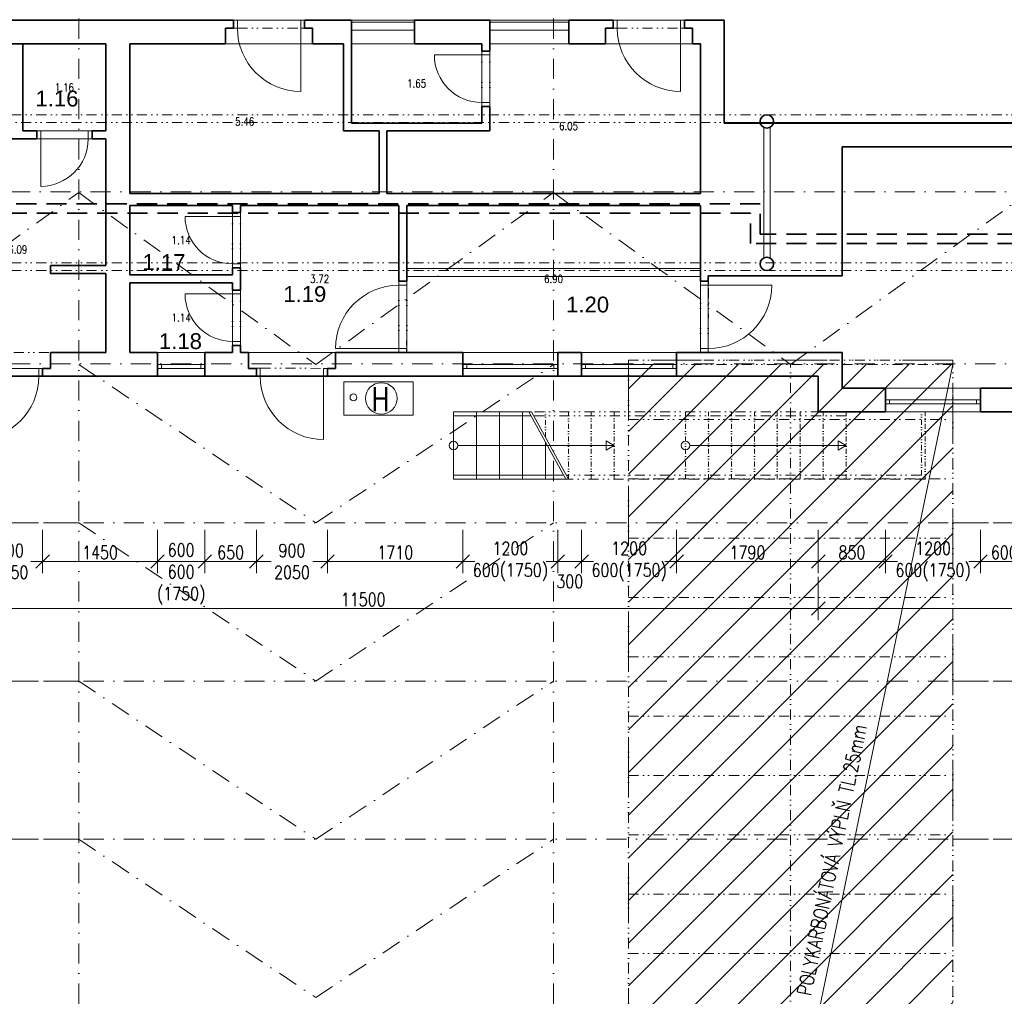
# Model space of a CAD drawing. Header units: millimetres. Extents: x -485339 to 350584, y -1189934 to 0.
# Tile 108 of 178: x -68625 to -56185, y -1027579 to -1015237. Entities that reach past the tile are written whole.
import ezdxf
from ezdxf.enums import TextEntityAlignment as Align

# ---------------------------------------------------------------- set-up
doc = ezdxf.new("R2010")
doc.units = ezdxf.units.MM
doc.header["$LTSCALE"] = 10
for name, pattern in [('DASHDOT', [25.4, 12.7, -6.35, 0, -6.35]), ('DASHED', [19.05, 12.7, -6.35]), ('DĚLICÍ2', [15.875, 6.35, -3.175, 0, -3.175, 0, -3.175]), ('ČÁRKOVANÁ', [19.05, 12.7, -6.35]), ('ČÁRKOVANÁ2', [9.525, 6.35, -3.175])]:
    doc.linetypes.add(name, pattern=pattern)
doc.layers.get('Defpoints').update_dxf_attribs({"color": 201})
for name, color, linetype, lineweight in [('N_dveře', 10, 'Continuous', 18), ('N_popis', 10, 'Continuous', 18), ('N_světlíky', 250, 'DĚLICÍ2', 35), ('N_čáry_dělící stěna', 212, 'ČÁRKOVANÁ', 35), ('N_šrary', 10, 'Continuous', 18), ('PBŘ', 152, 'Continuous', 18), ('St__otvory_dveře', 40, 'Continuous', 18), ('St_kóty', 132, 'Continuous', 18), ('St_otvory_okna', 40, 'Continuous', 18), ('St_plocha_místnosti', 250, 'Continuous', 18), ('St_sloupy_konstrukce haly', 5, 'Continuous', 35), ('St_čáry_nad', 250, 'DĚLICÍ2', 18), ('St_čáry_obrys', 5, 'Continuous', 35), ('St_čáry_osy', 250, 'DASHDOT', 18), ('St_čáry_plné', 250, 'Continuous', 18), ('St_čáry_pod', 250, 'ČÁRKOVANÁ2', 18)]:
    doc.layers.add(name, color=color, linetype=linetype, lineweight=lineweight)
doc.layers.add('St_plocha_místn', color=140, linetype='Continuous', lineweight=18, plot=False)
doc.styles.add('Andy', font='arial.ttf')
doc.styles.add('ROMANS', font='romans.shx', dxfattribs={"width": 0.8})
doc.styles.get("Standard").update_dxf_attribs({"font": 'simplex.shx', "width": 0.8})
doc.dimstyles.new('stavebníM100', dxfattribs={"dimtxt": 165, "dimasz": 170, "dimexe": 150, "dimexo": 100, "dimgap": 30, "dimtad": 1, "dimdec": 0, "dimtxsty": 'Standard', "dimblk": 'OBLIQUE', "dimcen": -2.5, "dimdle": 150, "dimclrd": 256, "dimclre": 256, "dimclrt": 256, "dimadec": 4, "dimazin": 0, "dimtfac": 1, "dimtdec": 0, "dimtmove": 2, "dimatfit": 3, "dimldrblk": 'OBLIQUE', "dimfxl": 400, "dimfxlon": 1, "dimlwd": -1, "dimlwe": -1, "dimarcsym": 0})

# ---------------------------------------------------------------- blocks, each defined once
blk = doc.blocks.new('*U5513')
at = {"layer": 'St_čáry_osy', "ltscale": 2}
blk.add_lwpolyline([(-3000, -1000), (-4, 1000), (3000, -1000)], dxfattribs=at)
blk = doc.blocks.new('*U5512')
at = {"layer": 'St_čáry_osy', "ltscale": 2}
for p in [(60000, 6000), (60000, 4000), (60000, 2000), (60000, 0)]:
    blk.add_blockref('*U5513', p, dxfattribs=at)
blk = doc.blocks.new('*U5515')
at = {"layer": 'St_čáry_osy', "ltscale": 2}
for points in [[(-3950, 8000), (9058, 8000)], [(-3950, 6000), (9058, 6000)], [(-3950, 4000), (9058, 4000)]]:
    blk.add_lwpolyline(points, dxfattribs=at)
blk = doc.blocks.new('*U5514')
at = {"layer": 'St_čáry_osy', "ltscale": 2}
for p in [(48000, 0), (60000, 0), (72000, 0)]:
    blk.add_blockref('*U5515', p, dxfattribs=at)
blk = doc.blocks.new('G$C7F8F446A')
at = {"layer": 'St_čáry_plné', "color": 0, "linetype": 'ByBlock', "ltscale": 2}
for p, q in [((20055, 4100), (-55, 4100)), ((-55, 0), (20055, 0))]:
    blk.add_line(p, q, dxfattribs=at)
for points in [[(-55, 4100), (-55, 0)], [(695, 4100), (695, 0)], [(1445, 4100), (1445, 0)], [(2195, 4100), (2195, 0)], [(2945, 4100), (2945, 0)], [(3695, 4100), (3695, 0)], [(4445, 4100), (4445, 0)], [(5195, 4100), (5195, 0)], [(5945, 4100), (5945, 0)], [(6695, 4100), (6695, 0)], [(7445, 4100), (7445, 0)], [(8195, 4100), (8195, 0)], [(8945, 4100), (8945, 0)], [(9695, 4100), (9695, 0)], [(10305, 4100), (10305, 0)], [(11055, 4100), (11055, 0)], [(11805, 4100), (11805, 0)], [(12555, 4100), (12555, 0)], [(13305, 4100), (13305, 0)], [(14055, 4100), (14055, 0)], [(14805, 4100), (14805, 0)], [(15555, 4100), (15555, 0)], [(16305, 4100), (16305, 0)], [(17055, 4100), (17055, 0)], [(17805, 4100), (17805, 0)], [(18555, 4100), (18555, 0)], [(19305, 4100), (19305, 0)], [(20055, 4100), (20055, 0)], [(-55, 2050), (20000, 2050)]]:
    blk.add_lwpolyline(points, dxfattribs=at)
at = {"layer": 'St_čáry_pod', "color": 0, "linetype": 'ByBlock', "ltscale": 2}
for p, q in [((0, 4100), (0, 0)), ((20000, 0), (20000, 4100))]:
    blk.add_line(p, q, dxfattribs=at)
blk = doc.blocks.new('G$C3969F823')
at = {"layer": 'St__otvory_dveře', "ltscale": 2}
for points in [[(-100, -50), (-100, 0), (0, 0), (0, -50)], [(-101, -700), (-101, -650), (-1, -650), (-1, -700)]]:
    blk.add_lwpolyline(points, close=True, dxfattribs=at)
at = {"layer": 'St__otvory_dveře', "linetype": 'DĚLICÍ2', "ltscale": 2}
for points in [[(-100, -50), (-101, -650)], [(0, -50), (-1, -650)]]:
    blk.add_lwpolyline(points, dxfattribs=at)
at = {"layer": 'St__otvory_dveře', "color": 0, "ltscale": 2}
blk.add_lwpolyline([(-101, -650), (-701, -650)], dxfattribs=at)
blk.add_arc((-101, -650), 600, 90, 180, dxfattribs=at)
blk = doc.blocks.new('G$CC1796412')
at = {"layer": 'St__otvory_dveře', "color": 0, "ltscale": 2}
blk.add_lwpolyline([(850, 1), (850, 801)], dxfattribs=at)
at = {"layer": 'St__otvory_dveře', "ltscale": 2}
for points in [[(50, 0), (0, 0), (0, -100), (50, -100)], [(900, 1), (850, 1), (850, -99), (900, -99)]]:
    blk.add_lwpolyline(points, close=True, dxfattribs=at)
at = {"layer": 'St__otvory_dveře', "linetype": 'DĚLICÍ2', "ltscale": 2}
for points in [[(50, 0), (850, 1)], [(50, -100), (850, -99)]]:
    blk.add_lwpolyline(points, dxfattribs=at)
at = {"layer": 'St__otvory_dveře', "color": 0, "ltscale": 2}
blk.add_arc((850, 1), 800, 90, 180, dxfattribs=at)
blk = doc.blocks.new('G$CC101BA37')
at = {"layer": 'St_otvory_okna', "ltscale": 2}
for points in [[(600, 50), (0, 50), (0, 0), (600, 0)], [(0, 50), (50, 50), (50, 0), (0, 0)], [(600, 50), (550, 50), (550, 0), (600, 0)]]:
    blk.add_lwpolyline(points, close=True, dxfattribs=at)
blk = doc.blocks.new('G$C09EC9A76')
at = {"layer": 'St_otvory_okna', "ltscale": 2}
for points in [[(1200, 50), (0, 50), (0, 0), (1200, 0)], [(0, 50), (50, 50), (50, 0), (0, 0)], [(1200, 50), (1150, 50), (1150, 0), (1200, 0)]]:
    blk.add_lwpolyline(points, close=True, dxfattribs=at)
blk = doc.blocks.new('G$CB69B1554')
at = {"layer": 'St_otvory_okna', "ltscale": 2}
for points in [[(58530, -25), (59330, -25)], [(60280, -25), (61280, -25)], [(58530, -125), (59330, -125)], [(60280, -125), (61280, -125)]]:
    blk.add_lwpolyline(points, dxfattribs=at)
at = {"layer": 'St_čáry_nad', "ltscale": 2}
for points in [[(56940, -300), (58040, -300)], [(61740, -300), (62840, -300)], [(53630, -4200), (54730, -4200)], [(57230, -4200), (58330, -4200)], [(64782, -4950), (60805, -4950)], [(64782, -5000), (60833, -5000)], [(65732, -5750), (61245, -5750)], [(65782, -5800), (61272, -5800)]]:
    blk.add_lwpolyline(points, dxfattribs=at)
at = {"layer": 'St_čáry_nad'}
for points in [[(60982, -5272), (60982, -4950)], [(61272, -5800), (61272, -4950)], [(61562, -5800), (61562, -4950)], [(61852, -5800), (61852, -4950)], [(62752, -5800), (62752, -4950)], [(63042, -5800), (63042, -4950)], [(63332, -5800), (63332, -4950)], [(63622, -5800), (63622, -4950)], [(63912, -5800), (63912, -4950)], [(64202, -5800), (64202, -4950)], [(64492, -5800), (64492, -4950)], [(64782, -5800), (64782, -4950)], [(65732, -5750), (65732, -4950)], [(65782, -5800), (65782, -4950)]]:
    blk.add_lwpolyline(points, dxfattribs=at)
at = {"layer": 'St_čáry_obrys', "ltscale": 2}
for points in [[(57040, 0), (52930, 0)], [(57040, -102), (57040, 0)], [(58530, 0), (57940, 0)], [(57940, -100), (57940, 0)], [(58530, -1300), (58530, 0)], [(60280, 0), (59330, 0)], [(59330, -300), (59330, 0)], [(60280, -390), (60280, 0)], [(61840, 0), (61280, 0)], [(61280, -300), (61280, 0)], [(61840, -102), (61840, 0)], [(63240, 0), (62740, 0)], [(63240, -1300), (63240, 0)], [(56940, -100), (57040, -100)], [(56940, -100), (56940, -300)], [(57940, -100), (57940, -2)], [(58040, -100), (57940, -100)], [(58040, -100), (58040, -300)], [(61740, -100), (61740, -300)], [(61740, -100), (61840, -100)], [(62740, -102), (62740, -2)], [(62740, -102), (62740, -2)], [(62840, -100), (62740, -100)], [(62840, -100), (62840, -300)], [(55430, -300), (53230, -300)], [(55430, -300), (54380, -300)], [(54380, -1400), (54380, -300)], [(55430, -1400), (55430, -300)], [(55730, -2190), (55730, -300)], [(56940, -300), (55730, -300)], [(58430, -300), (58040, -300)], [(58430, -1400), (58430, -300)], [(60180, -300), (59330, -300)], [(60180, -390), (60180, -300)], [(61740, -300), (61280, -300)], [(62940, -300), (62840, -300)], [(62940, -2190), (62940, -300)], [(60180, -1300), (60180, -1090)], [(60280, -1400), (60280, -1090)], [(60180, -1300), (58530, -1300)], [(73930, -1300), (63240, -1300)], [(54555, -1400), (54380, -1400)], [(54555, -1400), (54555, -1500)], [(55430, -1400), (55255, -1400)], [(55255, -1400), (55255, -1500)], [(58880, -1400), (58430, -1400)], [(58880, -2190), (58880, -1400)], [(60280, -1400), (58980, -1400)], [(58980, -2190), (58980, -1400)], [(54555, -1500), (54105, -1500)], [(55430, -1500), (55255, -1500)], [(55430, -3100), (55430, -1500)], [(72080, -1600), (64730, -1600)], [(64730, -3230), (64730, -1600)], [(58880, -2190), (55730, -2190)], [(62940, -2190), (58980, -2190)], [(55730, -3220), (55730, -2340)], [(57030, -2340), (55730, -2340)], [(57030, -2430), (57030, -2340)], [(57130, -2430), (57130, -2340)], [(59130, -2340), (57130, -2340)], [(59130, -3300), (59130, -2340)], [(59230, -3300), (59230, -2340)], [(62940, -2340), (59230, -2340)], [(62940, -3300), (62940, -2340)], [(55430, -3100), (54730, -3100)], [(54730, -3200), (54730, -3100)], [(55430, -3200), (54730, -3200)], [(55430, -4200), (55430, -3200)], [(55730, -3220), (57030, -3220)], [(57030, -3220), (57030, -3130)], [(57130, -3410), (57130, -3130)], [(64730, -3230), (63040, -3230)], [(63040, -3300), (63040, -3230)], [(55730, -4200), (55730, -3320)], [(55730, -3320), (57030, -3320)], [(57030, -3410), (57030, -3320)], [(59230, -3300), (59130, -3300)], [(63040, -3300), (62940, -3300)], [(54730, -4400), (54730, -4200)], [(55430, -4200), (54730, -4200)], [(56080, -4200), (55730, -4200)], [(57030, -4200), (56680, -4200)], [(57030, -4200), (57030, -4110)], [(57130, -4200), (57130, -4110)], [(57230, -4200), (57130, -4200)], [(57230, -4400), (57230, -4200)], [(59940, -4200), (58330, -4200)], [(58330, -4400), (58330, -4200)], [(61440, -4200), (61140, -4200)], [(64730, -4200), (62640, -4200)], [(64730, -4200), (64730, -4650)], [(54630, -4500), (54630, -4400)], [(54730, -4400), (54630, -4400)], [(57230, -4400), (57330, -4400)], [(57330, -4500), (57330, -4400)], [(58230, -4500), (58230, -4400)], [(58330, -4400), (58230, -4400)], [(54630, -4500), (56080, -4500)], [(56680, -4500), (57330, -4500)], [(58230, -4500), (59940, -4500)], [(61140, -4500), (61440, -4500)], [(62640, -4500), (64430, -4500)], [(64430, -4500), (64430, -4950)], [(65280, -4650), (64730, -4650)], [(65280, -4950), (65280, -4650)], [(67080, -4650), (66480, -4650)], [(66480, -4950), (66480, -4650)], [(65280, -4950), (64430, -4950)], [(67080, -4950), (66480, -4950)]]:
    blk.add_lwpolyline(points, dxfattribs=at)
at = {"layer": 'St_čáry_obrys'}
for points in [[(60180, -390), (60280, -390)], [(60180, -1090), (60280, -1090)], [(57030, -2430), (57130, -2430)], [(57030, -3130), (57130, -3130)], [(57030, -3410), (57130, -3410)], [(56080, -4200), (56080, -4500)], [(56680, -4200), (56680, -4500)], [(57030, -4110), (57130, -4110)], [(59940, -4200), (59940, -4500)], [(61140, -4200), (61140, -4500)], [(61440, -4200), (61440, -4500)], [(62640, -4200), (62640, -4500)]]:
    blk.add_lwpolyline(points, dxfattribs=at)
at = {"layer": 'St_čáry_plné'}
for p, q in [((56080, -4200), (56680, -4200)), ((59940, -4200), (61140, -4200)), ((61440, -4200), (62640, -4200)), ((56080, -4500), (56680, -4500)), ((59940, -4500), (61140, -4500)), ((61440, -4500), (62640, -4500)), ((65280, -4650), (66480, -4650)), ((65280, -4950), (66480, -4950))]:
    blk.add_line(p, q, dxfattribs=at)
at = {"layer": 'St_čáry_plné', "ltscale": 2}
for points in [[(58530, 0), (59330, 0)], [(60280, 0), (61280, 0)], [(59330, -300), (58530, -300)], [(61280, -300), (60280, -300)], [(59877, -5375), (61852, -5375)], [(62807, -5375), (64782, -5375)]]:
    blk.add_lwpolyline(points, dxfattribs=at)
at = {"layer": 'St_čáry_plné'}
for points in [[(62940, -3140), (59230, -3140)], [(62940, -3240), (59230, -3240)], [(60805, -4950), (59822, -4950)], [(59822, -5800), (59822, -4950)], [(60112, -5800), (60112, -4950)], [(60402, -5800), (60402, -4950)], [(60692, -5800), (60692, -4950)], [(60771, -4950), (61238, -5800)], [(60805, -4950), (61272, -5800)], [(60799, -5000), (59822, -5000)], [(60982, -5800), (60982, -5334)], [(61210, -5750), (59822, -5750)], [(61272, -5800), (59822, -5800)]]:
    blk.add_lwpolyline(points, dxfattribs=at)
at = {"layer": 'St_čáry_plné', "ltscale": 2}
for points in [[(61852, -5375), (61751, -5434), (61751, -5316)], [(64782, -5375), (64681, -5434), (64681, -5316)]]:
    blk.add_lwpolyline(points, close=True, dxfattribs=at)
for centre in [(59822, -5375), (62752, -5375)]:
    blk.add_circle(centre, 54.6, dxfattribs=at)
at = {"layer": 'St__otvory_dveře', "xscale": -1}
for name, p, rotation in [('G$CC1796412', (57040, -99), 180), ('G$CC1796412', (61840, -99), 180), ('G$C3969F823', (60280, -1090), 180), ('G$C3969F823', (55255, -1399), 270), ('G$C3969F823', (57130, -3130), 180), ('G$CC1796412', (59130, -3300), 89.9999999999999), ('G$CC1796412', (63040, -4200), 269.9999999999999), ('G$C3969F823', (57130, -4110), 180), ('G$CC1796412', (57330, -4499), 180)]:
    blk.add_blockref(name, p, dxfattribs=dict(at, rotation=rotation))
at = {"layer": 'St__otvory_dveře', "rotation": 180}
blk.add_blockref('G$CC1796412', (54630, -4501), dxfattribs=at)
at = {"layer": 'St_otvory_okna', "ltscale": 2}
for name, p in [('G$CC101BA37', (56080, -4400)), ('G$C09EC9A76', (59940, -4400)), ('G$C09EC9A76', (61440, -4400)), ('G$C09EC9A76', (65280, -4850))]:
    blk.add_blockref(name, p, dxfattribs=at)
blk = doc.blocks.new('G$CD8A98CDB')
at = {"layer": 'St_sloupy_konstrukce haly', "color": 250, "lineweight": 18, "ltscale": 2}
for points in [[(-825, 0), (825, 0)], [(-825, -80), (825, -80)]]:
    blk.add_lwpolyline(points, dxfattribs=at)
at = {"layer": 'St_sloupy_konstrukce haly', "ltscale": 2}
for centre in [(-900, -40), (900, -40)]:
    blk.add_circle(centre, 85, dxfattribs=at)
blk = doc.blocks.new('_OBLIQUE')
at = {"color": 0, "linetype": 'ByBlock'}
blk.add_line((-0.5, -0.5), (0.5, 0.5), dxfattribs=at)
blk = doc.blocks.new('*D5771')
at = {"layer": 'Defpoints', "color": 0}
for p in [(-43625, -992923), (-40393, -992923), (-59739, -1042046)]:
    blk.add_point(p, dxfattribs=at)
at = {"layer": 'St_kóty'}
for p, q in [((-40393, -1042196), (-40393, -992773)), ((-40793, -992923), (-40243, -992923)), ((-40793, -1042046), (-40243, -1042046))]:
    blk.add_line(p, q, dxfattribs=at)
at = {"layer": 'St_kóty', "linetype": 'ByBlock', "xscale": 170, "yscale": 170, "zscale": 170}
for p, rotation in [((-40393, -992923), 90), ((-40393, -1042046), 270)]:
    blk.add_blockref('_OBLIQUE', p, dxfattribs=dict(at, rotation=rotation))
at = {"layer": 'St_kóty', "insert": (-40506, -1017484), "char_height": 165, "attachment_point": 5, "rotation": 90}
blk.add_mtext('49123', dxfattribs=at)
blk = doc.blocks.new('*D5783')
at = {"layer": 'Defpoints', "color": 0}
for p in [(-43625, -992923), (-59725, -1060478), (-38949, -1060478)]:
    blk.add_point(p, dxfattribs=at)
at = {"layer": 'St_kóty'}
for p, q in [((-38949, -992773), (-38949, -1060628)), ((-39349, -992923), (-38799, -992923)), ((-39349, -1060478), (-38799, -1060478))]:
    blk.add_line(p, q, dxfattribs=at)
at = {"layer": 'St_kóty', "linetype": 'ByBlock', "xscale": 170, "yscale": 170, "zscale": 170}
for p, rotation in [((-38949, -992923), 90), ((-38949, -1060478), 270)]:
    blk.add_blockref('_OBLIQUE', p, dxfattribs=dict(at, rotation=rotation))
at = {"layer": 'St_kóty', "insert": (-39061, -1026700), "char_height": 165, "attachment_point": 5, "rotation": 90}
blk.add_mtext('67555', dxfattribs=at)
blk = doc.blocks.new('*D5873')
at = {"layer": 'Defpoints', "color": 0}
for p in [(-69235, -1019139), (-68335, -1019137), (-68335, -1022083)]:
    blk.add_point(p, dxfattribs=at)
at = {"layer": 'St_kóty'}
for p, q in [((-69235, -1021683), (-69235, -1022233)), ((-68335, -1021683), (-68335, -1022233)), ((-69385, -1022083), (-69005, -1022083)), ((-68185, -1022083), (-68479, -1022083))]:
    blk.add_line(p, q, dxfattribs=at)
at = {"layer": 'St_kóty', "linetype": 'ByBlock', "xscale": 170, "yscale": 170, "zscale": 170, "rotation": 180}
blk.add_blockref('_OBLIQUE', (-69235, -1022083), dxfattribs=at)
at = {"layer": 'St_kóty', "linetype": 'ByBlock', "xscale": 170, "yscale": 170, "zscale": 170}
blk.add_blockref('_OBLIQUE', (-68335, -1022083), dxfattribs=at)
at = {"layer": 'St_kóty', "insert": (-68742, -1022083), "char_height": 165, "attachment_point": 5}
blk.add_mtext('900\\P2050', dxfattribs=at)
blk = doc.blocks.new('*D5874')
at = {"layer": 'Defpoints', "color": 0}
for p in [(-68335, -1019137), (-66885, -1019137), (-66885, -1022083)]:
    blk.add_point(p, dxfattribs=at)
at = {"layer": 'St_kóty'}
for p, q in [((-68335, -1021683), (-68335, -1022233)), ((-66885, -1021683), (-66885, -1022233)), ((-68485, -1022083), (-66735, -1022083))]:
    blk.add_line(p, q, dxfattribs=at)
at = {"layer": 'St_kóty', "linetype": 'ByBlock', "xscale": 170, "yscale": 170, "zscale": 170, "rotation": 180}
blk.add_blockref('_OBLIQUE', (-68335, -1022083), dxfattribs=at)
at = {"layer": 'St_kóty', "linetype": 'ByBlock', "xscale": 170, "yscale": 170, "zscale": 170}
blk.add_blockref('_OBLIQUE', (-66885, -1022083), dxfattribs=at)
at = {"layer": 'St_kóty', "insert": (-67610, -1021970), "char_height": 165, "attachment_point": 5}
blk.add_mtext('1450', dxfattribs=at)
blk = doc.blocks.new('*D5875')
at = {"layer": 'Defpoints', "color": 0}
for p in [(-66885, -1019137), (-66285, -1019137), (-66285, -1022083)]:
    blk.add_point(p, dxfattribs=at)
at = {"layer": 'St_kóty'}
for p, q in [((-66885, -1021683), (-66885, -1022233)), ((-66285, -1021683), (-66285, -1022233)), ((-67035, -1022083), (-66135, -1022083))]:
    blk.add_line(p, q, dxfattribs=at)
at = {"layer": 'St_kóty', "insert": (-66585, -1022242), "char_height": 165, "attachment_point": 5}
blk.add_mtext('600\\P600\\P(1750)', dxfattribs=at)
blk = doc.blocks.new('*D5876')
at = {"layer": 'Defpoints', "color": 0}
for p in [(-66285, -1019137), (-65635, -1019136), (-65635, -1022083)]:
    blk.add_point(p, dxfattribs=at)
at = {"layer": 'St_kóty'}
for p, q in [((-66285, -1021683), (-66285, -1022233)), ((-65635, -1021683), (-65635, -1022233)), ((-66435, -1022083), (-65485, -1022083))]:
    blk.add_line(p, q, dxfattribs=at)
at = {"layer": 'St_kóty', "linetype": 'ByBlock', "xscale": 170, "yscale": 170, "zscale": 170, "rotation": 180}
blk.add_blockref('_OBLIQUE', (-66285, -1022083), dxfattribs=at)
at = {"layer": 'St_kóty', "linetype": 'ByBlock', "xscale": 170, "yscale": 170, "zscale": 170}
blk.add_blockref('_OBLIQUE', (-65635, -1022083), dxfattribs=at)
at = {"layer": 'St_kóty', "insert": (-65960, -1021970), "char_height": 165, "attachment_point": 5}
blk.add_mtext('650', dxfattribs=at)
blk = doc.blocks.new('*D5877')
at = {"layer": 'Defpoints', "color": 0}
for p in [(-65635, -1019136), (-64735, -1019136), (-64735, -1022083)]:
    blk.add_point(p, dxfattribs=at)
at = {"layer": 'St_kóty'}
for p, q in [((-65635, -1021683), (-65635, -1022233)), ((-64735, -1021683), (-64735, -1022233)), ((-65785, -1022083), (-65447, -1022083)), ((-64585, -1022083), (-64922, -1022083))]:
    blk.add_line(p, q, dxfattribs=at)
at = {"layer": 'St_kóty', "linetype": 'ByBlock', "xscale": 170, "yscale": 170, "zscale": 170, "rotation": 180}
blk.add_blockref('_OBLIQUE', (-65635, -1022083), dxfattribs=at)
at = {"layer": 'St_kóty', "linetype": 'ByBlock', "xscale": 170, "yscale": 170, "zscale": 170}
blk.add_blockref('_OBLIQUE', (-64735, -1022083), dxfattribs=at)
at = {"layer": 'St_kóty', "insert": (-65185, -1022083), "char_height": 165, "attachment_point": 5}
blk.add_mtext('900\\P2050', dxfattribs=at)
blk = doc.blocks.new('*D5878')
at = {"layer": 'Defpoints', "color": 0}
for p in [(-64735, -1019136), (-63025, -1019137), (-63025, -1022083)]:
    blk.add_point(p, dxfattribs=at)
at = {"layer": 'St_kóty'}
for p, q in [((-64735, -1021683), (-64735, -1022233)), ((-63025, -1021683), (-63025, -1022233)), ((-64885, -1022083), (-62875, -1022083))]:
    blk.add_line(p, q, dxfattribs=at)
at = {"layer": 'St_kóty', "linetype": 'ByBlock', "xscale": 170, "yscale": 170, "zscale": 170, "rotation": 180}
blk.add_blockref('_OBLIQUE', (-64735, -1022083), dxfattribs=at)
at = {"layer": 'St_kóty', "linetype": 'ByBlock', "xscale": 170, "yscale": 170, "zscale": 170}
blk.add_blockref('_OBLIQUE', (-63025, -1022083), dxfattribs=at)
at = {"layer": 'St_kóty', "insert": (-63880, -1021970), "char_height": 165, "attachment_point": 5}
blk.add_mtext('1710', dxfattribs=at)
blk = doc.blocks.new('*D5879')
at = {"layer": 'Defpoints', "color": 0}
for p in [(-63025, -1019137), (-61825, -1019137), (-61825, -1022083)]:
    blk.add_point(p, dxfattribs=at)
at = {"layer": 'St_kóty'}
for p, q in [((-63025, -1021683), (-63025, -1022233)), ((-61825, -1021683), (-61825, -1022233)), ((-63175, -1022083), (-62948, -1022083)), ((-61675, -1022083), (-61901, -1022083))]:
    blk.add_line(p, q, dxfattribs=at)
at = {"layer": 'St_kóty', "linetype": 'ByBlock', "xscale": 170, "yscale": 170, "zscale": 170, "rotation": 180}
blk.add_blockref('_OBLIQUE', (-63025, -1022083), dxfattribs=at)
at = {"layer": 'St_kóty', "linetype": 'ByBlock', "xscale": 170, "yscale": 170, "zscale": 170}
blk.add_blockref('_OBLIQUE', (-61825, -1022083), dxfattribs=at)
at = {"layer": 'St_kóty', "insert": (-62425, -1022083), "char_height": 165, "attachment_point": 5}
blk.add_mtext('1200\\P600(1750)', dxfattribs=at)
blk = doc.blocks.new('*D5880')
at = {"layer": 'Defpoints', "color": 0}
for p in [(-61825, -1019137), (-61525, -1019137), (-61525, -1022083)]:
    blk.add_point(p, dxfattribs=at)
at = {"layer": 'St_kóty'}
for p, q in [((-61825, -1021683), (-61825, -1022233)), ((-61525, -1021683), (-61525, -1022233)), ((-61975, -1022083), (-61375, -1022083))]:
    blk.add_line(p, q, dxfattribs=at)
at = {"layer": 'St_kóty', "linetype": 'ByBlock', "xscale": 170, "yscale": 170, "zscale": 170, "rotation": 180}
blk.add_blockref('_OBLIQUE', (-61825, -1022083), dxfattribs=at)
at = {"layer": 'St_kóty', "linetype": 'ByBlock', "xscale": 170, "yscale": 170, "zscale": 170}
blk.add_blockref('_OBLIQUE', (-61525, -1022083), dxfattribs=at)
at = {"layer": 'St_kóty', "insert": (-61675, -1022336), "char_height": 165, "attachment_point": 5}
blk.add_mtext('300', dxfattribs=at)
blk = doc.blocks.new('*D5881')
at = {"layer": 'Defpoints', "color": 0}
for p in [(-61525, -1019137), (-60325, -1019137), (-60325, -1022083)]:
    blk.add_point(p, dxfattribs=at)
at = {"layer": 'St_kóty'}
for p, q in [((-61525, -1021683), (-61525, -1022233)), ((-60325, -1021683), (-60325, -1022233)), ((-61675, -1022083), (-61448, -1022083)), ((-60175, -1022083), (-60401, -1022083))]:
    blk.add_line(p, q, dxfattribs=at)
at = {"layer": 'St_kóty', "linetype": 'ByBlock', "xscale": 170, "yscale": 170, "zscale": 170, "rotation": 180}
blk.add_blockref('_OBLIQUE', (-61525, -1022083), dxfattribs=at)
at = {"layer": 'St_kóty', "linetype": 'ByBlock', "xscale": 170, "yscale": 170, "zscale": 170}
blk.add_blockref('_OBLIQUE', (-60325, -1022083), dxfattribs=at)
at = {"layer": 'St_kóty', "insert": (-60925, -1022083), "char_height": 165, "attachment_point": 5}
blk.add_mtext('1200\\P600(1750)', dxfattribs=at)
blk = doc.blocks.new('*D5882')
at = {"layer": 'Defpoints', "color": 0}
for p in [(-60325, -1019137), (-58535, -1019587), (-58535, -1022083)]:
    blk.add_point(p, dxfattribs=at)
at = {"layer": 'St_kóty'}
for p, q in [((-60325, -1021683), (-60325, -1022233)), ((-58535, -1021683), (-58535, -1022233)), ((-60475, -1022083), (-58385, -1022083))]:
    blk.add_line(p, q, dxfattribs=at)
at = {"layer": 'St_kóty', "linetype": 'ByBlock', "xscale": 170, "yscale": 170, "zscale": 170, "rotation": 180}
blk.add_blockref('_OBLIQUE', (-60325, -1022083), dxfattribs=at)
at = {"layer": 'St_kóty', "linetype": 'ByBlock', "xscale": 170, "yscale": 170, "zscale": 170}
blk.add_blockref('_OBLIQUE', (-58535, -1022083), dxfattribs=at)
at = {"layer": 'St_kóty', "insert": (-59430, -1021970), "char_height": 165, "attachment_point": 5}
blk.add_mtext('1790', dxfattribs=at)
blk = doc.blocks.new('*D5883')
at = {"layer": 'Defpoints', "color": 0}
for p in [(-58535, -1019587), (-57685, -1019587), (-57685, -1022083)]:
    blk.add_point(p, dxfattribs=at)
at = {"layer": 'St_kóty'}
for p, q in [((-58535, -1021683), (-58535, -1022233)), ((-57685, -1021683), (-57685, -1022233)), ((-58685, -1022083), (-57535, -1022083))]:
    blk.add_line(p, q, dxfattribs=at)
at = {"layer": 'St_kóty', "linetype": 'ByBlock', "xscale": 170, "yscale": 170, "zscale": 170, "rotation": 180}
blk.add_blockref('_OBLIQUE', (-58535, -1022083), dxfattribs=at)
at = {"layer": 'St_kóty', "linetype": 'ByBlock', "xscale": 170, "yscale": 170, "zscale": 170}
blk.add_blockref('_OBLIQUE', (-57685, -1022083), dxfattribs=at)
at = {"layer": 'St_kóty', "insert": (-58110, -1021970), "char_height": 165, "attachment_point": 5}
blk.add_mtext('850', dxfattribs=at)
blk = doc.blocks.new('*D5884')
at = {"layer": 'Defpoints', "color": 0}
for p in [(-57685, -1019587), (-56485, -1019587), (-56485, -1022083)]:
    blk.add_point(p, dxfattribs=at)
at = {"layer": 'St_kóty'}
for p, q in [((-57685, -1021683), (-57685, -1022233)), ((-56485, -1021683), (-56485, -1022233)), ((-57835, -1022083), (-57608, -1022083)), ((-56335, -1022083), (-56561, -1022083))]:
    blk.add_line(p, q, dxfattribs=at)
at = {"layer": 'St_kóty', "linetype": 'ByBlock', "xscale": 170, "yscale": 170, "zscale": 170, "rotation": 180}
blk.add_blockref('_OBLIQUE', (-57685, -1022083), dxfattribs=at)
at = {"layer": 'St_kóty', "linetype": 'ByBlock', "xscale": 170, "yscale": 170, "zscale": 170}
blk.add_blockref('_OBLIQUE', (-56485, -1022083), dxfattribs=at)
at = {"layer": 'St_kóty', "insert": (-57085, -1022083), "char_height": 165, "attachment_point": 5}
blk.add_mtext('1200\\P600(1750)', dxfattribs=at)
blk = doc.blocks.new('*D5899')
at = {"layer": 'Defpoints', "color": 0}
for p in [(-70035, -1019731), (-58535, -1020181), (-58535, -1022677)]:
    blk.add_point(p, dxfattribs=at)
at = {"layer": 'St_kóty'}
for p, q in [((-70035, -1022277), (-70035, -1022827)), ((-58535, -1022277), (-58535, -1022827)), ((-70185, -1022677), (-58385, -1022677))]:
    blk.add_line(p, q, dxfattribs=at)
at = {"layer": 'St_kóty', "linetype": 'ByBlock', "xscale": 170, "yscale": 170, "zscale": 170, "rotation": 180}
blk.add_blockref('_OBLIQUE', (-70035, -1022677), dxfattribs=at)
at = {"layer": 'St_kóty', "linetype": 'ByBlock', "xscale": 170, "yscale": 170, "zscale": 170}
blk.add_blockref('_OBLIQUE', (-58535, -1022677), dxfattribs=at)
at = {"layer": 'St_kóty', "insert": (-64285, -1022564), "char_height": 165, "attachment_point": 5}
blk.add_mtext('11500', dxfattribs=at)
blk = doc.blocks.new('*D5900')
at = {"layer": 'Defpoints', "color": 0}
for p in [(-58535, -1020181), (-49035, -1020181), (-49035, -1022677)]:
    blk.add_point(p, dxfattribs=at)
at = {"layer": 'St_kóty'}
for p, q in [((-58535, -1022277), (-58535, -1022827)), ((-49035, -1022277), (-49035, -1022827)), ((-58685, -1022677), (-48885, -1022677))]:
    blk.add_line(p, q, dxfattribs=at)
at = {"layer": 'St_kóty', "linetype": 'ByBlock', "xscale": 170, "yscale": 170, "zscale": 170, "rotation": 180}
blk.add_blockref('_OBLIQUE', (-58535, -1022677), dxfattribs=at)
at = {"layer": 'St_kóty', "linetype": 'ByBlock', "xscale": 170, "yscale": 170, "zscale": 170}
blk.add_blockref('_OBLIQUE', (-49035, -1022677), dxfattribs=at)
at = {"layer": 'St_kóty', "insert": (-53785, -1022564), "char_height": 165, "attachment_point": 5}
blk.add_mtext('9500', dxfattribs=at)
blk = doc.blocks.new('*D5905')
at = {"layer": 'Defpoints', "color": 0}
for p in [(-55885, -1020031), (-56485, -1020181), (-55885, -1022083)]:
    blk.add_point(p, dxfattribs=at)
at = {"layer": 'St_kóty'}
for p, q in [((-56485, -1021683), (-56485, -1022233)), ((-55885, -1021683), (-55885, -1022233)), ((-56635, -1022083), (-55735, -1022083))]:
    blk.add_line(p, q, dxfattribs=at)
at = {"layer": 'St_kóty', "linetype": 'ByBlock', "xscale": 170, "yscale": 170, "zscale": 170, "rotation": 180}
blk.add_blockref('_OBLIQUE', (-56485, -1022083), dxfattribs=at)
at = {"layer": 'St_kóty', "linetype": 'ByBlock', "xscale": 170, "yscale": 170, "zscale": 170}
blk.add_blockref('_OBLIQUE', (-55885, -1022083), dxfattribs=at)
at = {"layer": 'St_kóty', "insert": (-56185, -1021970), "char_height": 165, "attachment_point": 5}
blk.add_mtext('600', dxfattribs=at)
blk = doc.blocks.new('*D5911')
at = {"layer": 'Defpoints', "color": 0}
for p in [(-49035, -1011998), (-59725, -1014219), (-49035, -1015519)]:
    blk.add_point(p, dxfattribs=at)
at = {"layer": 'St_kóty'}
for p, q in [((-59725, -1012398), (-59725, -1011848)), ((-49035, -1012398), (-49035, -1011848)), ((-59875, -1011998), (-48885, -1011998))]:
    blk.add_line(p, q, dxfattribs=at)
at = {"layer": 'St_kóty', "linetype": 'ByBlock', "xscale": 170, "yscale": 170, "zscale": 170, "rotation": 180}
blk.add_blockref('_OBLIQUE', (-59725, -1011998), dxfattribs=at)
at = {"layer": 'St_kóty', "linetype": 'ByBlock', "xscale": 170, "yscale": 170, "zscale": 170}
blk.add_blockref('_OBLIQUE', (-49035, -1011998), dxfattribs=at)
at = {"layer": 'St_kóty', "insert": (-54380, -1011885), "char_height": 165, "attachment_point": 5}
blk.add_mtext('10690', dxfattribs=at)
blk = doc.blocks.new('*D5941')
at = {"layer": 'Defpoints', "color": 0}
for p in [(-49035, -1012548), (-59725, -1015230), (-49035, -1016531)]:
    blk.add_point(p, dxfattribs=at)
at = {"layer": 'St_kóty'}
for p, q in [((-59725, -1012948), (-59725, -1012398)), ((-49035, -1012948), (-49035, -1012398)), ((-59875, -1012548), (-48885, -1012548))]:
    blk.add_line(p, q, dxfattribs=at)
at = {"layer": 'St_kóty', "linetype": 'ByBlock', "xscale": 170, "yscale": 170, "zscale": 170, "rotation": 180}
blk.add_blockref('_OBLIQUE', (-59725, -1012548), dxfattribs=at)
at = {"layer": 'St_kóty', "linetype": 'ByBlock', "xscale": 170, "yscale": 170, "zscale": 170}
blk.add_blockref('_OBLIQUE', (-49035, -1012548), dxfattribs=at)
at = {"layer": 'St_kóty', "insert": (-54380, -1012435), "char_height": 165, "attachment_point": 5}
blk.add_mtext('10690', dxfattribs=at)
blk = doc.blocks.new('*U8132')
at = {"layer": 'N_světlíky', "lineweight": 18, "ltscale": 10}
blk.add_lwpolyline([(-2050, -10055), (2050, -10055), (2050, 10055), (-2050, 10055)], close=True, dxfattribs=at)
blk = doc.blocks.new('*U8133')
at = {"layer": 'N_světlíky', "lineweight": 18, "ltscale": 10}
blk.add_blockref('*U8132', (72000, 0), dxfattribs=at)

msp = doc.modelspace()

# ---------------------------------------------------------------- hatches: boundary and pattern name
at = {"layer": 'N_šrary', "linetype": 'DASHED'}
h = msp.add_hatch(dxfattribs=at)
h.set_pattern_fill('ANSI31', color=256, scale=120)
h.set_pattern_definition([(45, (84000, -425057.46), (-269.40768, 269.40768), [])])
h.paths.add_polyline_path([(-60934.2, -1039594.2), (-56834.1, -1039593.6), (-56834.2, -1019594.2), (-60934.2, -1019594.2)])

# ---------------------------------------------------------------- linework, layer by layer
at = {"layer": 'N_popis'}
msp.add_lwpolyline([(-56834.2, -1019594.2), (-60934.2, -1039394.2)], dxfattribs=at)
at = {"layer": 'N_čáry_dělící stěna', "ltscale": 2}
for points in [[(-59269.9, -1017562.9), (-125269.9, -1017562.9)], [(-59269.9, -1017945.5), (-59269.9, -1017562.9)], [(-59389.9, -1017682.9), (-125389.9, -1017682.9)], [(-59389.9, -1018065.5), (-59389.9, -1017682.9)], [(-43825.3, -1017945.5), (-59269.9, -1017945.5)], [(-43825.3, -1018065.5), (-59389.9, -1018065.5)]]:
    msp.add_lwpolyline(points, dxfattribs=at)
at = {"layer": 'PBŘ', "ltscale": 40}
msp.add_lwpolyline([(-64528.7, -1019814.7), (-63655.7, -1019814.7), (-63655.7, -1020234.3), (-64528.7, -1020234.3)], close=True, dxfattribs=at)
msp.add_circle((-64055.6, -1020023.2), 198.6, dxfattribs=at)
at = {"layer": 'PBŘ', "extrusion": (0, 0, -1)}
msp.add_circle((64408.3, -1020009.3), 43.2, dxfattribs=at)
at = {"layer": 'St_plocha_místn'}
msp.add_lwpolyline([(-94034.9, -1015242.9), (-72334.9, -1015242.9), (-72334.9, -1019552.9), (-70034.9, -1019552.9), (-70034.9, -1015242.9), (-59724.9, -1015242.9), (-59724.9, -1016537.6), (-43925.2, -1016531.2), (-43925.2, -1014407.6), (-44035.2, -1014407.6), (-44035.2, -1014197.6), (-43925.2, -1014197.6), (-43925.2, -1008167.6), (-44035.2, -1008167.6), (-44035.2, -1007957.6), (-43825.2, -1007957.6), (-43825.2, -1002887.6)], dxfattribs=at)
for points in [[(-68584.9, -1015542.9), (-67534.9, -1015542.9), (-67534.9, -1016642.9), (-68584.9, -1016642.9)], [(-64084.9, -1016642.9), (-64534.9, -1016642.9), (-64534.9, -1015542.9), (-67234.9, -1015542.9), (-67234.9, -1017432.9), (-64084.9, -1017432.9)], [(-64434.9, -1016542.9), (-62784.9, -1016542.9), (-62784.9, -1015542.9), (-64434.9, -1015542.9)], [(-63984.9, -1017432.9), (-63984.9, -1016642.9), (-62684.9, -1016642.9), (-62684.9, -1015542.9), (-60024.9, -1015542.9), (-60024.9, -1017432.9)], [(-69734.9, -1016742.9), (-67534.9, -1016742.9), (-67534.9, -1018342.9), (-68234.9, -1018342.9), (-68234.9, -1018442.9), (-67534.9, -1018442.9), (-67534.9, -1019442.9), (-68234.9, -1019442.9), (-68234.9, -1019642.9), (-69334.9, -1019642.9), (-69334.9, -1019442.9), (-69734.9, -1019442.9)], [(-59924.9, -1019442.9), (-59924.9, -1018472.9), (-58234.9, -1018472.9), (-58234.9, -1016842.9), (-50884.9, -1016842.9), (-50884.9, -1019892.9), (-58234.9, -1019892.9), (-58234.9, -1019442.9)], [(-67234.9, -1018462.9), (-65934.9, -1018462.9), (-65934.9, -1017582.9), (-67234.9, -1017582.9)], [(-65834.9, -1019442.9), (-63834.9, -1019442.9), (-63834.9, -1017582.9), (-65834.9, -1017582.9)], [(-63735.7, -1019442.9), (-60024.9, -1019442.9), (-60024.9, -1017582.9), (-63735.7, -1017582.9)], [(-65934.9, -1019442.9), (-67234.9, -1019442.9), (-67234.9, -1018562.9), (-65934.9, -1018562.9)]]:
    msp.add_lwpolyline(points, close=True, dxfattribs=at)
at = {"layer": 'St_čáry_nad', "ltscale": 2}
for points in [[(-43825.2, -1016437.6), (-139879.9, -1016437.6)], [(-46557.7, -1016537.6), (-139879.9, -1016537.6)], [(-43825.2, -1018307.6), (-139879.9, -1018307.6)], [(-43825.2, -1018407.6), (-139879.9, -1018407.6)]]:
    msp.add_lwpolyline(points, dxfattribs=at)
at = {"layer": 'St_čáry_obrys'}
for p, q in [((-70034.9, -1019742.9), (-58534.9, -1019742.9)), ((-58534.9, -1019742.9), (-58534.9, -1020192.9))]:
    msp.add_line(p, q, dxfattribs=at)
at = {"layer": 'St_čáry_osy', "ltscale": 2}
for points in [[(-67879.9, -1040882.6), (-67879.9, -992785.6)], [(-61879.9, -1040882.6), (-61879.9, -992785.6)], [(-139879.9, -1017422.6), (-43825.2, -1017409.8)], [(-73879.9, -1017422.6), (-70884.2, -1019595.1), (-67879.9, -1017422.6)], [(-67879.9, -1017422.6), (-64884.2, -1019595.1), (-61879.9, -1017422.6)], [(-61879.9, -1017422.6), (-58884.2, -1019595.1), (-55879.9, -1017422.6)], [(-139879.9, -1019595.1), (-43825.2, -1019582.3)]]:
    msp.add_lwpolyline(points, dxfattribs=at)

# ---------------------------------------------------------------- block references
at = {"layer": 'N_dveře', "ltscale": 2}
msp.add_blockref('G$CB69B1554', (-122964.9, -1015242.9), dxfattribs=at)
at = {"layer": 'N_světlíky', "lineweight": 18, "ltscale": 10}
msp.add_blockref('*U8133', (-130884.2, -1029594.2), dxfattribs=at)
at = {"layer": 'St_sloupy_konstrukce haly', "ltscale": 2, "rotation": 90}
msp.add_blockref('G$CD8A98CDB', (-59224.9, -1017422.6), dxfattribs=at)
at = {"layer": 'St_čáry_nad', "ltscale": 2, "rotation": 90}
msp.add_blockref('G$C7F8F446A', (-56834.2, -1039594.2), dxfattribs=at)
at = {"layer": 'St_čáry_osy', "ltscale": 2, "xscale": -1, "rotation": 180}
msp.add_blockref('*U5512', (-124879.9, -1020595.1), dxfattribs=at)
at = {"layer": 'St_čáry_osy', "ltscale": 2}
msp.add_blockref('*U5514', (-124884.2, -1029595.1), dxfattribs=at)

# ---------------------------------------------------------------- texts
at = {"layer": 'N_popis', "width": 0.8}
msp.add_text('POLYKARBONÁTOVÁ VÝPLŇ TL.25mm', height=180, rotation=78.30106, dxfattribs=at).set_placement((-58628.1, -1027582.2))
at = {"layer": 'PBŘ', "style": 'ROMANS', "width": 0.8}
msp.add_text('H', height=300, dxfattribs=at).set_placement((-64181.2, -1020182.6))
at = {"layer": 'St_plocha_místn', "width": 0.8}
for s, p in [('1.16', (-68059.9, -1016092.9)), ('1.65', (-63609.9, -1016042.9)), ('5.46', (-65782.3, -1016523.8)), ('6.05', (-61690.7, -1016581.2)), ('1.14', (-66584.9, -1018022.9)), ('6.09', (-68648.9, -1018141.9)), ('3.72', (-64834.9, -1018512.9)), ('6.90', (-61880.3, -1018512.9)), ('1.14', (-66584.9, -1019002.9))]:
    msp.add_text(s, height=100, dxfattribs=at).set_placement(p, align=Align.MIDDLE_CENTER)
at = {"layer": 'St_plocha_místnosti', "ltscale": 2, "style": 'Andy'}
for s, p in [('1.16', (-68425.7, -1016333)), ('1.17', (-67074.1, -1018399.7)), ('1.19', (-65294.7, -1018804.1)), ('1.20', (-61721.7, -1018936.6)), ('1.18', (-66866.2, -1019399))]:
    msp.add_text(s, height=200, dxfattribs=at).set_placement(p)

# ---------------------------------------------------------------- dimensions: what is measured, and where the dimension line sits
at = {"layer": 'St_kóty'}
for base, p1, p2, picture, middle in [((-40393.4, -992922.8), (-59739.4, -1042045.8), (-43625.2, -992922.8), '*D5771', (-40505.9, -1017484.3)), ((-38948.9, -1060477.6), (-43625.2, -992922.8), (-59724.9, -1060477.6), '*D5783', (-39061.4, -1026700.2))]:
    dim = msp.add_linear_dim(base=base, p1=p1, p2=p2, angle=90, dimstyle='stavebníM100', dxfattribs=at)
    dim.commit()
    dim.dimension.update_dxf_attribs({"geometry": picture, "text_midpoint": middle})
for base, p1, p2, picture, middle in [((-49034.9, -1011998), (-59724.9, -1014218.7), (-49034.9, -1015518.7), '*D5911', (-54379.9, -1011885.5)), ((-49034.9, -1012548), (-59724.9, -1015230.4), (-49034.9, -1016531.2), '*D5941', (-54379.9, -1012435.5)), ((-66884.9, -1022082.8), (-68334.9, -1019137.3), (-66884.9, -1019137.3), '*D5874', (-67609.9, -1021970.3)), ((-65634.9, -1022082.8), (-66284.9, -1019137.3), (-65634.9, -1019136.5), '*D5876', (-65959.9, -1021970.3)), ((-63024.9, -1022082.8), (-64734.9, -1019136.5), (-63024.9, -1019137.3), '*D5878', (-63879.9, -1021970.3)), ((-58534.9, -1022082.8), (-60324.9, -1019137.3), (-58534.9, -1019586.8), '*D5882', (-59429.9, -1021970.3)), ((-57684.9, -1022082.8), (-58534.9, -1019586.8), (-57684.9, -1019586.8), '*D5883', (-58109.9, -1021970.3)), ((-58534.9, -1022676.8), (-70034.9, -1019731.2), (-58534.9, -1020181.2), '*D5899', (-64284.9, -1022564.3)), ((-55884.9, -1022082.8), (-56484.9, -1020181.2), (-55884.9, -1020031.2), '*D5905', (-56184.9, -1021970.3)), ((-49034.9, -1022676.8), (-58534.9, -1020181.2), (-49034.9, -1020181.2), '*D5900', (-53784.9, -1022564.3))]:
    dim = msp.add_linear_dim(base=base, p1=p1, p2=p2, dimstyle='stavebníM100', dxfattribs=at)
    dim.commit()
    dim.dimension.update_dxf_attribs({"geometry": picture, "text_midpoint": middle})
for base, p1, p2, text, picture, middle in [((-68334.9, -1022082.8), (-69234.9, -1019138.9), (-68334.9, -1019137.3), '<>\\P2050', '*D5873', (-68742, -1022082.8)), ((-66284.9, -1022082.8), (-66884.9, -1019137.3), (-66284.9, -1019137.3), '<>\\P600\\P(1750)', '*D5875', (-66584.9, -1022241.5)), ((-64734.9, -1022082.8), (-65634.9, -1019136.5), (-64734.9, -1019136.5), '<>\\P2050', '*D5877', (-65184.9, -1022082.8)), ((-61824.9, -1022082.8), (-63024.9, -1019137.3), (-61824.9, -1019137.3), '<>\\P600(1750)', '*D5879', (-62424.9, -1022082.8)), ((-60324.9, -1022082.8), (-61524.9, -1019137.3), (-60324.9, -1019137.3), '<>\\P600(1750)', '*D5881', (-60924.9, -1022082.8)), ((-56484.9, -1022082.8), (-57684.9, -1019586.8), (-56484.9, -1019586.8), '<>\\P600(1750)', '*D5884', (-57084.9, -1022082.8))]:
    dim = msp.add_linear_dim(base=base, p1=p1, p2=p2, text=text, dimstyle='stavebníM100', override={"dimtxsty": 'Standard'}, dxfattribs=at)
    dim.commit()
    dim.dimension.update_dxf_attribs({"geometry": picture, "text_midpoint": middle, "dimtype": 160})
dim = msp.add_linear_dim(base=(-61524.9, -1022082.8), p1=(-61824.9, -1019137.3), p2=(-61524.9, -1019137.3), dimstyle='stavebníM100', dxfattribs=at)
dim.commit()
dim.dimension.update_dxf_attribs({"geometry": '*D5880', "text_midpoint": (-61674.9, -1022335.5), "dimtype": 160})

doc.saveas('drawing.dxf')
